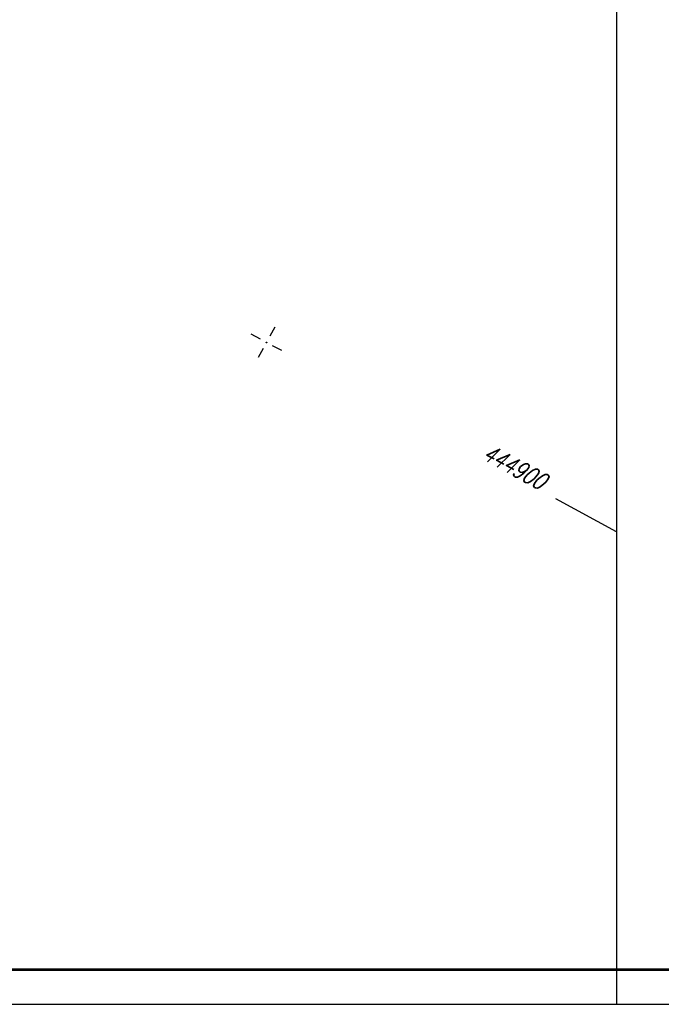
# Model space of a CAD drawing. Extents: x 0 to 1135, y 0 to 420.
# Tile 9 of 36: x 864 to 956, y 0 to 142. Entities that reach past the tile are written whole.
import ezdxf

# ---------------------------------------------------------------- set-up
doc = ezdxf.new("R2010")
doc.units = 0
doc.header["$LTSCALE"] = 2
doc.header["$MEASUREMENT"] = 0
doc.linetypes.add('AUSGEZOGEN', pattern=[0])
doc.layers.get('0').update_dxf_attribs({"linetype": 'AUSGEZOGEN'})
doc.layers.add('NETZ', color=250, linetype='CONTINUOUS')
doc.layers.add('RAHMEN', color=250, linetype='AUSGEZOGEN')
doc.styles.add('ROMANS', font='romans.shx', dxfattribs={"width": 0.8})

# ---------------------------------------------------------------- blocks, each defined once
blk = doc.blocks.new('IKR')
at = {"color": 0}
for p, q in [((0, 1), (0, 2.5)), ((-2.5, 0), (-1, 0)), ((1, 0), (2.5, 0)), ((0, -2.5), (0, -1))]:
    blk.add_line(p, q, dxfattribs=at)
blk.add_circle((0, 0), 0.05, dxfattribs=at)
blk.add_point((0, 0), dxfattribs=at)

msp = doc.modelspace()

# ---------------------------------------------------------------- linework, layer by layer
at = {"layer": 'NETZ'}
msp.add_line((949.98, 68.18), (941.18, 72.94), dxfattribs=at)
at = {"layer": 'RAHMEN'}
for p, q in [((950, 0), (950, 415)), ((0, 0), (950, 0)), ((950, 0), (1135, 0))]:
    msp.add_line(p, q, dxfattribs=at)
at = {"layer": 'RAHMEN', "const_width": 0.35}
msp.add_lwpolyline([(25, 5), (1130, 5), (1130, 415), (25, 415), (25, 5)], dxfattribs=at)

# ---------------------------------------------------------------- block references
at = {"layer": 'NETZ', "rotation": 151.5965}
msp.add_blockref('IKR', (899.44, 95.51), dxfattribs=at)

# ---------------------------------------------------------------- texts
at = {"layer": 'NETZ', "style": 'ROMANS', "oblique": 16.6, "width": 0.75}
msp.add_text('444900', height=2.5, rotation=331.5965, dxfattribs=at).set_placement((930.41, 78.76))

doc.saveas('drawing.dxf')
